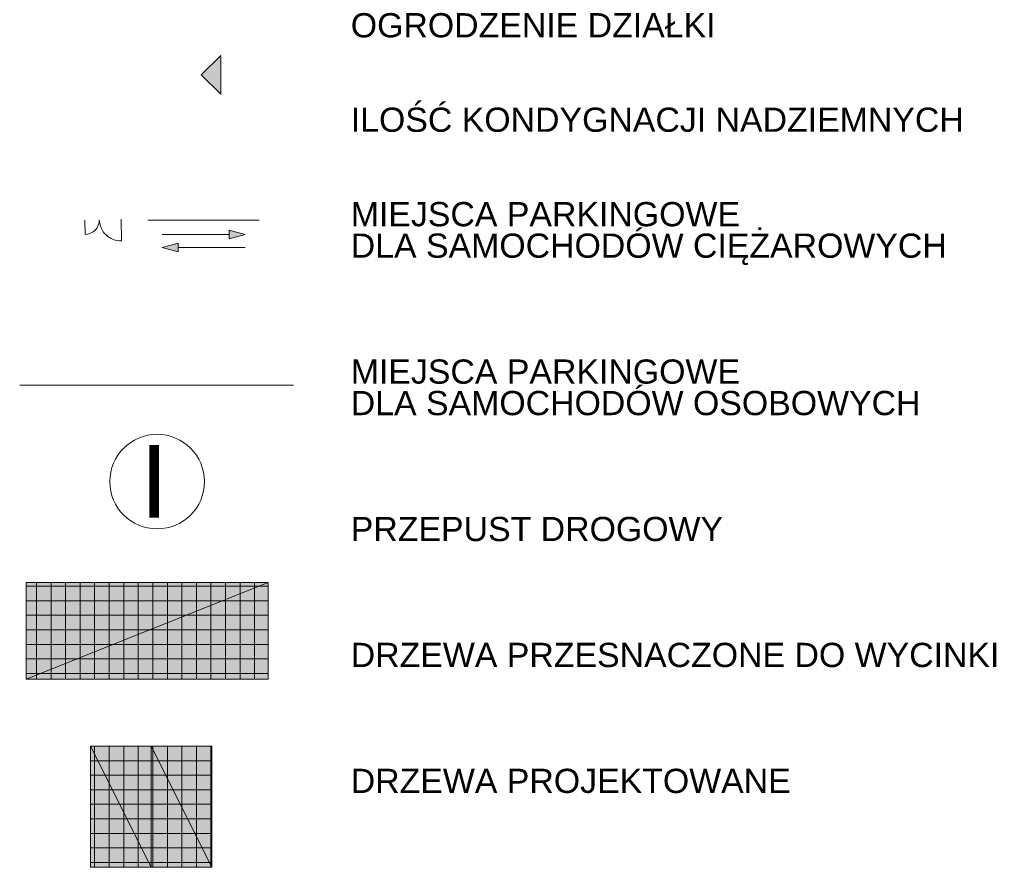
# Model space of a CAD drawing. Header units: centimetres. Extents: x -29333 to 403204, y -464147 to 16641.
# Tile 40 of 134: x -28929 to -24865, y -16700 to -13201. Entities that reach past the tile are written whole.
import ezdxf

# ---------------------------------------------------------------- set-up
doc = ezdxf.new("R2010")
doc.units = ezdxf.units.CM
doc.header["$MEASUREMENT"] = 0
doc.set_wipeout_variables(frame=1)
doc.linetypes.add('Wipeout_Contour', pattern=[100, 0, -100])
for name, color, linetype in [('320-W Umeblowanie', 7, 'Continuous'), ('810-G Ogólne', 7, 'Continuous'), ('830-G Teksty Etykiety', 7, 'Continuous'), ('FURTKI BRAMY', 7, 'Continuous'), ('PROJEKTOWANE DROGI', 7, 'Continuous'), ('PZT NOWE', 7, 'Continuous')]:
    doc.layers.add(name, color=color, linetype=linetype)
doc.styles.add('GENERATED_STYLE_11', font='arial.ttf')
doc.styles.add('GENERATED_STYLE_12', font='arialbd.ttf')
doc.linetypes.add('FENCELINE1', pattern='A,0.25,-0.1,[133,ltypeshp.shx,S=0.1,R=0,X=-0.1,Y=0],-0.1,1', length=1.45)
pattern_1 = [(0, (0, 0), (0, 60), []), (90, (0, 0), (-60, 0), [])]

# ---------------------------------------------------------------- blocks, each defined once
blk = doc.blocks.new('Symbol wejścia 21[48]_1', base_point=(-28099.8, -13509.1))
at = {"layer": '320-W Umeblowanie', "linetype": 'Continuous', "lineweight": 0, "true_color": 0x000000}
blk.add_hatch(color=18, dxfattribs=at).paths.add_polyline_path([(-28099.8, -13509.1), (-28099.8, -13349.1), (-28179.8, -13429.1)])
at = {"layer": '320-W Umeblowanie', "color": 7, "linetype": 'Continuous', "lineweight": 13}
for p, q in [((-28099.8, -13349.1), (-28179.8, -13429.1)), ((-28099.8, -13509.1), (-28099.8, -13349.1)), ((-28099.8, -13509.1), (-28179.8, -13429.1))]:
    blk.add_line(p, q, dxfattribs=at)

msp = doc.modelspace()

# ---------------------------------------------------------------- hatches: boundary and pattern name
at = {"layer": 'FURTKI BRAMY', "linetype": 'Continuous', "lineweight": 13}
for points in [[(-27999.2, -14087.7), (-28064.5, -14070.2), (-28064.5, -14105.2)], [(-28340.9, -14141.4), (-28275.6, -14158.9), (-28275.6, -14123.9)]]:
    msp.add_hatch(color=5, dxfattribs=at).paths.add_polyline_path(points)

# ---------------------------------------------------------------- linework, layer by layer
at = {"layer": 'FURTKI BRAMY', "color": 5, "linetype": 'Continuous', "lineweight": 13}
for p, q in [((-28340.9, -14087.7), (-28064.5, -14087.7)), ((-27999.2, -14087.7), (-28064.5, -14070.2)), ((-28064.5, -14105.2), (-28064.5, -14070.2)), ((-27999.2, -14087.7), (-28064.5, -14105.2)), ((-28340.9, -14141.4), (-28275.6, -14123.9)), ((-28340.9, -14141.4), (-28275.6, -14158.9)), ((-28275.6, -14123.9), (-28275.6, -14158.9)), ((-28275.6, -14141.4), (-27999.2, -14141.4))]:
    msp.add_line(p, q, dxfattribs=at)
at = {"layer": 'FURTKI BRAMY', "color": 5, "linetype": 'Continuous', "lineweight": 13, "flags": 128}
for points in [[(-28660.9, -14028.3), (-28659.3, -14088.3, 0.414214), (-28600.9, -14026.8)], [(-28510.9, -14024.5), (-28508.6, -14114.5, -0.414214), (-28600.9, -14026.8)]]:
    msp.add_lwpolyline(points, format="xyb", dxfattribs=at)
msp.add_lwpolyline([(-28400.6, -14029.1), (-27940.6, -14029.1)], dxfattribs=at)
at = {"layer": 'FURTKI BRAMY', "color": 5, "linetype": 'FENCELINE1', "lineweight": 13, "ltscale": 100, "flags": 128}
msp.add_lwpolyline([(-28929.4, -14709.5), (-27799.5, -14709.5)], dxfattribs=at)
at = {"layer": 'PZT NOWE', "color": 7, "linetype": 'Continuous', "lineweight": 13}
msp.add_circle((-28362.1, -15108), 195.2, dxfattribs=at)

# ---------------------------------------------------------------- block references
at = {"layer": '320-W Umeblowanie', "color": 7, "linetype": 'Continuous', "lineweight": 13}
msp.add_blockref('Symbol wejścia 21[48]_1', (-28099.8, -13509.1), dxfattribs=at)

# ---------------------------------------------------------------- texts
at = {"layer": '830-G Teksty Etykiety', "color": 7, "linetype": 'Continuous', "lineweight": 13, "insert": (-27562.9, -5896.6), "char_height": 200, "attachment_point": 1, "line_spacing_factor": 0.779594, "style": 'GENERATED_STYLE_12'}
msp.add_mtext('\\A1;{\\pql;\\fArial|b1|i0|c0|p38;LEGENDA\\P\\pql;\\fArial|b0|i0|c0|p38;\\H0.750000x;\\P\\pql;\\fArial|b0|i0|c0|p38;\\P\\pql;\\fArial|b0|i0|c0|p38;\\H0.666667x;ZAKRES MAPY DO CELÓW PROJEKTOWYCH\\P\\pql;\\fArial|b0|i0|c0|p38;\\P\\pql;\\fArial|b0|i0|c0|p38;\\P\\pql;\\fArial|b0|i0|c0|p38;\\P\\pql;\\fArial|b0|i0|c0|p38;TEREN OPRACOWANIA\\P\\pql;\\fArial|b0|i0|c0|p38;\\P\\pql;\\fArial|b0|i0|c0|p38;\\P\\pql;\\fArial|b0|i0|c0|p38;\\P\\pql;\\fArial|b0|i0|c0|p38;ISTNIEJACA ZABUDOWA \\P\\pql;\\fArial|b0|i0|c0|p38;\\P\\pql;\\fArial|b0|i0|c0|p38;\\P\\pql;\\fArial|b0|i0|c0|p38;\\P\\pql;\\fArial|b0|i0|c0|p38;PROJEKTOWANY BUDYNEK MAGAZYNOWY\\P\\pql;\\fArial|b0|i0|c0|p38;\\P\\pql;\\fArial|b0|i0|c0|p38;\\P\\pql;\\fArial|b0|i0|c0|p38;\\P\\pql;\\fArial|b0|i0|c0|p38;ZIELEŃ NA TERENIE\\P\\pql;\\fArial|b0|i0|c0|p38;\\P\\pql;\\fArial|b0|i0|c0|p38;\\P\\pql;\\fArial|b0|i0|c0|p38;\\P\\pql;\\fArial|b0|i0|c0|p38;PROJEKTOWANE CIAGI PIESZO-JEZDNE \\P\\pql;\\fArial|b0|i0|c0|p38;Z KOSTKI BETONOWEJ\\P\\pql;\\fArial|b0|i0|c0|p38;\\P\\pql;\\fArial|b0|i0|c0|p38;\\P\\pql;\\fArial|b0|i0|c0|p38;\\P\\pql;\\fArial|b0|i0|c0|p38;PROJEKTOWANE CIAGI PIESZO-JEZDNE \\P\\pql;\\fArial|b0|i0|c0|p38;Z GEOKRATY\\P\\pql;\\fArial|b0|i0|c0|p38;\\P\\pql;\\fArial|b0|i0|c0|p38;\\P\\pql;\\fArial|b0|i0|c0|p38;PROJEKTOWANE CHODNIKI\\P\\pql;\\fArial|b0|i0|c0|p38;\\P\\pql;\\fArial|b0|i0|c0|p38;\\P\\pql;\\fArial|b0|i0|c0|p38;PROJEKTOWANA OPASKA ŻWIROWA\\P\\pql;\\fArial|b0|i0|c0|p38;\\P\\pql;\\fArial|b0|i0|c0|p38;\\P\\pql;\\fArial|b0|i0|c0|p38;WJAZD NA DZIAŁKĘ\\P\\pql;\\fArial|b0|i0|c0|p38;\\P\\pql;\\fArial|b0|i0|c0|p38;\\P\\pql;\\fArial|b0|i0|c0|p38;\\P\\pql;\\fArial|b0|i0|c0|p38;WJAZD DO BUDYNKU\\P\\pql;\\fArial|b0|i0|c0|p38;\\P\\pql;\\fArial|b0|i0|c0|p38;\\P\\pql;\\fArial|b0|i0|c0|p38;\\P\\pql;\\fArial|b0|i0|c0|p38;WEJŚCIA DO BUDYNKU\\P\\pql;\\fArial|b0|i0|c0|p38;\\P\\pql;\\fArial|b0|i0|c0|p38;\\P\\pql;\\fArial|b0|i0|c0|p38;\\P\\pql;\\fArial|b0|i0|c0|p38;BRAMY I FURTKI\\P\\pql;\\fArial|b0|i0|c0|p38;\\P\\pql;\\fArial|b0|i0|c0|p38;\\P\\pql;\\fArial|b0|i0|c0|p38;\\P\\pql;\\fArial|b0|i0|c0|p38;OGRODZENIE DZIAŁKI\\P\\pql;\\fArial|b0|i0|c0|p38;\\P\\pql;\\fArial|b0|i0|c0|p38;\\P\\pql;\\fArial|b0|i0|c0|p38;ILOŚĆ KONDYGNACJI NADZIEMNYCH\\P\\pql;\\fArial|b0|i0|c0|p38;\\P\\pql;\\fArial|b0|i0|c0|p38;\\P\\pql;\\fArial|b0|i0|c0|p38;MIEJSCA PARKINGOWE \\P\\pql;\\fArial|b0|i0|c0|p38;DLA SAMOCHODÓW CIĘŻAROWYCH\\P\\pql;\\fArial|b0|i0|c0|p38;\\P\\pql;\\fArial|b0|i0|c0|p38;\\P\\pql;\\fArial|b0|i0|c0|p38;\\P\\pql;\\fArial|b0|i0|c0|p38;MIEJSCA PARKINGOWE \\P\\pql;\\fArial|b0|i0|c0|p38;DLA SAMOCHODÓW OSOBOWYCH\\P\\pql;\\fArial|b0|i0|c0|p38;\\P\\pql;\\fArial|b0|i0|c0|p38;\\P\\pql;\\fArial|b0|i0|c0|p38;\\P\\pql;\\fArial|b0|i0|c0|p38;PRZEPUST DROGOWY\\P\\pql;\\fArial|b0|i0|c0|p38;\\P\\pql;\\fArial|b0|i0|c0|p38;\\P\\pql;\\fArial|b0|i0|c0|p38;\\P\\pql;\\fArial|b0|i0|c0|p38;DRZEWA PRZESNACZONE DO WYCINKI\\P\\pql;\\fArial|b0|i0|c0|p38;\\P\\pql;\\fArial|b0|i0|c0|p38;\\P\\pql;\\fArial|b0|i0|c0|p38;\\P\\pql;\\fArial|b0|i0|c0|p38;DRZEWA PROJEKTOWANE}', dxfattribs=at)
at = {"layer": 'PZT NOWE', "color": 7, "linetype": 'Continuous', "lineweight": 13, "insert": (-28374.4, -14957.1), "char_height": 300, "attachment_point": 2, "style": 'GENERATED_STYLE_11'}
msp.add_mtext('\\A1;{\\pqc;\\fArial|b0|i0|c0|p38;I}', dxfattribs=at)

# ---------------------------------------------------------------- wipeouts: each hides what was drawn before it
at = {"color": 254, "linetype": 'Wipeout_Contour', "lineweight": 0, "ltscale": 129866.212745}
msp.add_wipeout([(-28903.2, -15924.1), (-27903.2, -15924.1), (-27903.2, -15524.1), (-28903.2, -15524.1)], dxfattribs=at).dxf.layer = '810-G Ogólne'
at = {"color": 254, "linetype": 'Wipeout_Contour', "lineweight": 0, "ltscale": 131238.137285}
msp.add_wipeout([(-28636.6, -16700.1), (-28136.6, -16700.1), (-28136.6, -16200.1), (-28636.6, -16200.1)], dxfattribs=at).dxf.layer = '810-G Ogólne'

# ---------------------------------------------------------------- next in the draw order: hatches: boundary and pattern name
at = {"layer": '810-G Ogólne', "linetype": 'Continuous', "lineweight": 13, "true_color": 0x00bb5e}
h = msp.add_hatch(dxfattribs=at)
h.set_pattern_fill('SIATKA_60X60_0001', color=112, style=0, pattern_type=2)
h.set_pattern_definition(pattern_1)
h.paths.add_polyline_path([(-28903.2, -15924.1), (-27903.2, -15924.1), (-27903.2, -15524.1), (-28903.2, -15524.1)])
h = msp.add_hatch(dxfattribs=at)
h.set_pattern_fill('SIATKA_60X60_0001', color=112, style=0, pattern_type=2)
h.set_pattern_definition(pattern_1)
h.paths.add_polyline_path([(-28636.6, -16700.1), (-28136.6, -16700.1), (-28136.6, -16200.1), (-28636.6, -16200.1)])
at = {"layer": 'PROJEKTOWANE DROGI', "linetype": 'Continuous', "lineweight": 0, "true_color": 0x555555, "transparency": 33554559}
for points in [[(-27903.2, -15924.1), (-27903.2, -15524.1), (-28903.2, -15524.1), (-28903.2, -15924.1)], [(-28136.6, -16700.1), (-28136.6, -16200.1), (-28636.6, -16200.1), (-28636.6, -16700.1)]]:
    msp.add_hatch(color=251, dxfattribs=at).paths.add_polyline_path(points)

# ---------------------------------------------------------------- next in the draw order: linework, layer by layer
at = {"layer": '810-G Ogólne', "color": 7, "linetype": 'Continuous', "lineweight": 13, "flags": 128}
for points in [[(-28903.2, -15924.1), (-27903.2, -15924.1), (-27903.2, -15524.1), (-28903.2, -15524.1)], [(-28636.6, -16700.1), (-28136.6, -16700.1), (-28136.6, -16200.1), (-28636.6, -16200.1)]]:
    msp.add_lwpolyline(points, close=True, dxfattribs=at)
at = {"layer": 'PROJEKTOWANE DROGI', "color": 7, "linetype": 'Continuous', "lineweight": 13}
for p, q in [((-28903.2, -15924.1), (-27903.2, -15524.1)), ((-28386.6, -16700.1), (-28636.6, -16200.1)), ((-28136.6, -16700.1), (-28386.6, -16200.1))]:
    msp.add_line(p, q, dxfattribs=at)
at = {"layer": 'PROJEKTOWANE DROGI', "color": 7, "linetype": 'Continuous', "lineweight": 13, "flags": 128}
for points in [[(-27903.2, -15924.1), (-28903.2, -15924.1), (-28903.2, -15524.1), (-27903.2, -15524.1)], [(-28903.2, -15524.1), (-28903.2, -15924.1), (-27903.2, -15924.1), (-27903.2, -15524.1)], [(-28136.6, -16700.1), (-28636.6, -16700.1), (-28636.6, -16200.1), (-28136.6, -16200.1)], [(-28636.6, -16700.1), (-28386.6, -16700.1), (-28386.6, -16200.1), (-28636.6, -16200.1)], [(-28386.6, -16700.1), (-28136.6, -16700.1), (-28136.6, -16200.1), (-28386.6, -16200.1)]]:
    msp.add_lwpolyline(points, close=True, dxfattribs=at)

doc.saveas('drawing.dxf')
